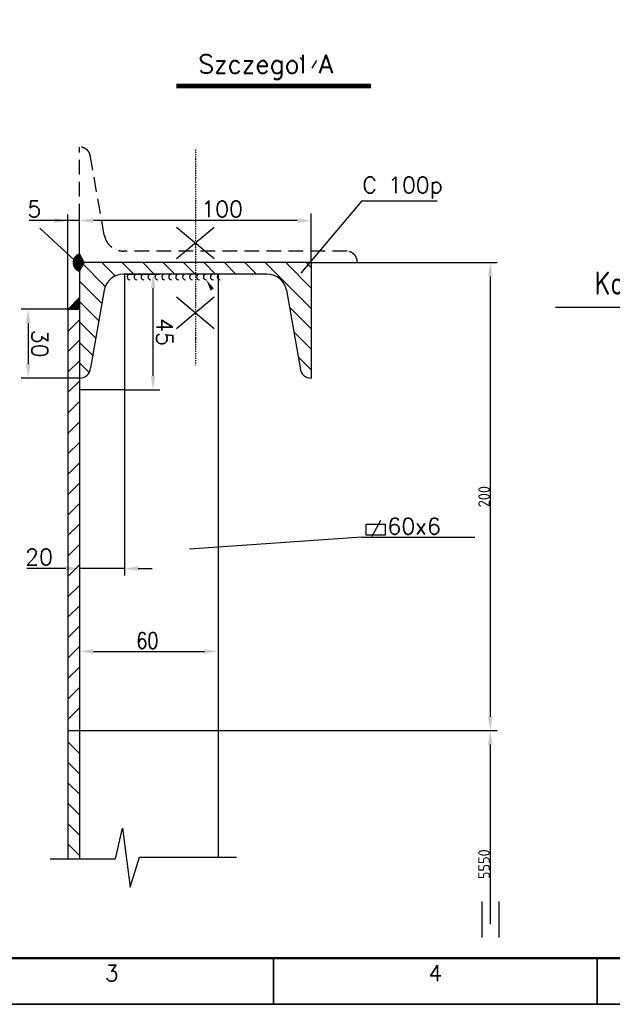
# Model space of a CAD drawing. Header units: millimetres. Extents: x -187295 to -99325, y -133089 to -73689.
# Tile 4 of 34: x -170788 to -157968, y -133089 to -111783. Entities that reach past the tile are written whole.
import ezdxf
from ezdxf.enums import TextEntityAlignment as Align

# ---------------------------------------------------------------- set-up
doc = ezdxf.new("R2010")
doc.units = ezdxf.units.MM
doc.header["$LTSCALE"] = 50
doc.linetypes.add('DASHDOT', pattern=[1, 0.5, -0.25, 0, -0.25])
doc.linetypes.add('HIDDEN', pattern=[9.525, 6.35, -3.175])
doc.layers.add('AM_6', color=2, linetype='Continuous', lineweight=35)
doc.layers.add('KANAť', color=1, linetype='Continuous')
doc.layers.add('KOSMETYKA', color=7, linetype='Continuous')
doc.styles.add('ROMANS', font='romans', dxfattribs={"width": 0.8})
doc.styles.get("Standard").update_dxf_attribs({"font": 'ISOCP.SHX'})

# ---------------------------------------------------------------- blocks, each defined once
blk = doc.blocks.new('A1')
at = {"color": 0, "linetype": 'ByBlock'}
for p, q in [((220, -584), (220, -594)), ((290, -584), (290, -594))]:
    blk.add_line(p, q, dxfattribs=at)
blk.add_lwpolyline([(0, -594), (841, -594), (841, 0), (0, 0)], close=True, dxfattribs=at)
at = {"color": 0, "linetype": 'ByBlock', "const_width": 0.5}
blk.add_lwpolyline([(10, -584), (831, -584), (831, -10), (10, -10)], close=True, dxfattribs=at)
at = {"color": 0, "linetype": 'ByBlock', "style": 'ROMANS'}
for s, p in [('3', (185, -589)), ('4', (255, -589))]:
    blk.add_text(s, height=3.5, dxfattribs=at).set_placement(p, align=Align.CENTER)

msp = doc.modelspace()

# ---------------------------------------------------------------- linework, layer by layer
at = {"color": 3, "linetype": 'ByBlock'}
for p, q in [((-169743.359, -118043.037), (-169743.359, -115999.287)), ((-169493.359, -117033.037), (-169493.359, -115979.287)), ((-169493.359, -117033.037), (-169493.359, -115999.287)), ((-164483.359, -117033.037), (-164483.359, -115979.287)), ((-170343.359, -116129.287), (-170585.693, -116129.287)), ((-169493.359, -116129.287), (-170343.359, -116129.287)), ((-164783.359, -116129.287), (-169193.359, -116129.287)), ((-168538.36, -117289.287), (-167753.359, -117289.287)), ((-167903.359, -119489.287), (-167903.359, -117589.287)), ((-169749.609, -118049.287), (-170753.359, -118049.287)), ((-170603.359, -118349.287), (-170603.359, -119239.287)), ((-169499.609, -119539.287), (-170753.359, -119539.287)), ((-169493.359, -119795.537), (-169493.359, -123809.287)), ((-168523.359, -119795.537), (-168523.359, -123809.287)), ((-168517.109, -119789.287), (-167753.359, -119789.287)), ((-170093.359, -123659.287), (-170635.693, -123659.287)), ((-169793.359, -123659.287), (-170093.359, -123659.287)), ((-168523.359, -123659.287), (-169493.359, -123659.287)), ((-168223.359, -123659.287), (-167923.359, -123659.287)), ((-169493.359, -124515.537), (-169493.359, -125603.653)), ((-166493.359, -124515.537), (-166493.359, -125603.653)), ((-169193.359, -125453.653), (-166793.359, -125453.653))]:
    msp.add_line(p, q, dxfattribs=at)
at = {"color": 3}
for p, q in [((-169477.588, -116879.918), (-169631.104, -117033.433)), ((-169471.381, -116891.389), (-169630.851, -117050.859)), ((-169483.795, -116868.448), (-169629.6, -117014.252)), ((-169465.174, -116902.859), (-169629.249, -117066.934)), ((-169458.967, -116914.33), (-169626.545, -117081.907)), ((-169490.003, -116856.977), (-169625.595, -116992.569)), ((-169452.76, -116925.8), (-169622.904, -117095.944)), ((-169446.553, -116937.271), (-169618.44, -117109.159)), ((-169505.964, -116855.261), (-169617.385, -116966.682)), ((-169440.345, -116948.741), (-169613.237, -117121.633)), ((-169434.138, -116960.212), (-169607.355, -117133.428)), ((-169542.995, -116874.614), (-169598.032, -116929.651)), ((-169427.931, -116971.682), (-169600.837, -117144.588)), ((-169452.29, -117039.287), (-168935.621, -117555.956)), ((-169010.349, -117039.287), (-168721.351, -117328.285)), ((-168568.407, -117039.287), (-168318.407, -117289.287)), ((-168126.465, -117039.287), (-167876.465, -117289.287)), ((-167684.523, -117039.287), (-167434.523, -117289.287)), ((-167242.582, -117039.287), (-166992.582, -117289.287)), ((-166800.64, -117039.287), (-166550.64, -117289.287)), ((-166358.698, -117039.287), (-166108.698, -117289.287)), ((-165916.757, -117039.287), (-165666.757, -117289.287)), ((-165474.815, -117039.287), (-164483.359, -118030.742)), ((-165032.873, -117039.287), (-164483.359, -117588.801)), ((-164590.931, -117039.287), (-164483.359, -117146.859)), ((-169493.359, -117440.16), (-169009.035, -117924.484)), ((-169741.883, -118047.243), (-169491.883, -117797.243)), ((-169493.359, -117882.102), (-169075.28, -118300.181)), ((-164954.01, -118002.034), (-164483.359, -118472.684)), ((-169743.359, -118527.243), (-169493.359, -118277.243)), ((-169493.359, -118324.043), (-169141.525, -118675.877)), ((-164859.401, -118538.584), (-164483.359, -118914.626)), ((-169743.359, -118969.185), (-169493.359, -118719.185)), ((-169493.359, -118765.985), (-169207.771, -119051.573)), ((-164764.793, -119075.134), (-164483.359, -119356.568)), ((-169743.359, -119411.126), (-169493.359, -119161.126)), ((-169493.359, -119207.927), (-169283.939, -119417.347)), ((-169743.359, -119853.068), (-169493.359, -119603.068)), ((-169743.359, -120295.01), (-169493.359, -120045.01)), ((-169743.359, -120736.952), (-169493.359, -120486.952)), ((-169743.359, -121178.893), (-169493.359, -120928.893)), ((-169743.359, -121620.835), (-169493.359, -121370.835)), ((-169743.359, -122062.777), (-169493.359, -121812.777)), ((-169743.359, -122504.719), (-169493.359, -122254.719)), ((-169743.359, -122946.66), (-169493.359, -122696.66)), ((-169743.359, -123388.602), (-169493.359, -123138.602)), ((-169743.359, -123830.544), (-169493.359, -123580.544)), ((-169743.359, -124272.485), (-169493.359, -124022.485)), ((-169743.359, -124714.427), (-169493.359, -124464.427)), ((-169538.219, -124509.287), (-169493.359, -124464.427)), ((-169743.359, -125156.369), (-169493.359, -124906.369)), ((-169743.359, -125598.311), (-169493.359, -125348.311)), ((-169743.359, -126040.252), (-169493.359, -125790.252)), ((-169743.359, -126482.194), (-169493.359, -126232.194)), ((-169743.359, -126924.136), (-169493.359, -126674.136)), ((-169743.359, -127409.582), (-169493.359, -127659.582)), ((-169743.359, -127851.524), (-169493.359, -128101.524)), ((-169743.359, -128293.465), (-169493.359, -128543.465)), ((-169743.359, -128735.407), (-169493.359, -128985.407)), ((-169743.359, -129177.349), (-169493.359, -129427.349)), ((-169743.359, -129619.291), (-169493.359, -129869.291))]:
    msp.add_line(p, q, dxfattribs=at)
at = {"color": 3, "linetype": 'ByBlock'}
for points in [[(-170043.359, -116079.287), (-170043.359, -116179.287), (-169743.359, -116129.287)], [(-169193.359, -116079.287), (-169193.359, -116179.287), (-169493.359, -116129.287)], [(-164783.359, -116079.287), (-164783.359, -116179.287), (-164483.359, -116129.287)], [(-167853.359, -117589.287), (-167953.359, -117589.287), (-167903.359, -117289.287)], [(-170553.359, -118349.287), (-170653.359, -118349.287), (-170603.359, -118049.287)], [(-170553.359, -119239.287), (-170653.359, -119239.287), (-170603.359, -119539.287)], [(-167853.359, -119489.287), (-167953.359, -119489.287), (-167903.359, -119789.287)], [(-169793.359, -123609.287), (-169793.359, -123709.287), (-169493.359, -123659.287)], [(-168223.359, -123609.287), (-168223.359, -123709.287), (-168523.359, -123659.287)], [(-169193.359, -125403.653), (-169193.359, -125503.653), (-169493.359, -125453.653)], [(-166793.359, -125403.653), (-166793.359, -125503.653), (-166493.359, -125453.653)]]:
    msp.add_solid(points, dxfattribs=at)
at = {"layer": 'Defpoints', "color": 3, "linetype": 'ByBlock'}
for p in [(-169743.359, -116149.287), (-169493.359, -116129.287), (-163483.359, -117039.287), (-168544.61, -117289.287), (-167903.359, -117289.287), (-170603.359, -119539.287), (-169493.359, -119539.287), (-169493.359, -119789.287), (-168523.359, -119789.287), (-168523.359, -119789.287), (-169493.359, -123659.287)]:
    msp.add_point(p, dxfattribs=at)
at = {"layer": 'KANAť', "color": 3, "linetype": 'HIDDEN'}
for p, q in [((-169493.359, -117039.287), (-169493.359, -114539.287)), ((-168958.23, -116442.219), (-169254.976, -114759.287)), ((-163703.359, -116794.654), (-168544.61, -116789.287)), ((-164483.359, -117039.287), (-163483.359, -117033.037))]:
    msp.add_line(p, q, dxfattribs=at)
at = {"layer": 'KANAť', "color": 3}
for p, q in [((-163383.359, -115705.034), (-161753.359, -115705.034)), ((-168523.359, -117289.287), (-168523.359, -119789.287)), ((-169682.547, -117987.906), (-169627.313, -118043.14)), ((-169678.127, -117983.487), (-169618.474, -118043.14)), ((-169673.708, -117979.067), (-169609.635, -118043.14)), ((-169669.288, -117974.648), (-169600.796, -118043.14)), ((-169664.869, -117970.229), (-169591.958, -118043.14)), ((-169660.45, -117965.809), (-169583.119, -118043.14)), ((-169656.03, -117961.39), (-169574.28, -118043.14)), ((-169651.611, -117956.97), (-169565.441, -118043.14)), ((-169647.191, -117952.551), (-169556.602, -118043.14)), ((-169642.772, -117948.132), (-169547.763, -118043.14)), ((-169638.353, -117943.712), (-169538.925, -118043.14)), ((-169633.933, -117939.293), (-169530.086, -118043.14)), ((-169629.514, -117934.873), (-169521.247, -118043.14)), ((-169625.094, -117930.454), (-169512.408, -118043.14)), ((-169620.675, -117926.034), (-169503.569, -118043.14)), ((-169616.255, -117921.615), (-169494.73, -118043.14)), ((-169611.836, -117917.196), (-169493.359, -118035.672)), ((-169607.417, -117912.776), (-169493.359, -118026.834)), ((-169602.997, -117908.357), (-169493.359, -118017.995)), ((-169598.578, -117903.937), (-169493.359, -118009.156)), ((-168523.359, -119789.287), (-169493.359, -119789.287)), ((-163383.359, -122979.287), (-160943.359, -122979.287))]:
    msp.add_line(p, q, dxfattribs=at)
at = {"layer": 'KANAť', "color": 7}
for p, q in [((-169421.724, -116983.153), (-169593.715, -117155.144)), ((-169415.517, -116994.623), (-169586.013, -117165.12)), ((-169409.31, -117006.094), (-169577.744, -117174.528)), ((-169403.103, -117017.564), (-169568.915, -117183.376)), ((-169396.896, -117029.035), (-169559.526, -117191.665)), ((-169393.563, -117043.38), (-169549.57, -117199.387)), ((-169414.41, -117081.905), (-169539.034, -117206.529)), ((-169435.257, -117120.43), (-169527.896, -117213.068)), ((-169456.105, -117158.955), (-169516.123, -117218.973)), ((-164483.359, -117039.287), (-169493.359, -117039.287)), ((-164483.359, -117039.287), (-169493.359, -117039.287)), ((-169493.359, -117039.287), (-169493.359, -119539.287)), ((-169493.359, -117227.8), (-169391.348, -117039.287)), ((-164483.359, -117039.287), (-164483.359, -119539.287)), ((-169476.952, -117197.48), (-169503.673, -117224.201)), ((-165432.108, -117289.287), (-168544.61, -117289.287)), ((-166493.359, -117289.287), (-166493.359, -127166.859)), ((-169514.609, -117819.968), (-169493.359, -117841.218)), ((-169510.189, -117815.549), (-169493.359, -117832.379)), ((-169505.77, -117811.13), (-169493.359, -117823.54)), ((-169501.351, -117806.71), (-169493.359, -117814.702)), ((-169496.931, -117802.291), (-169493.359, -117805.863)), ((-169493.359, -117798.719), (-169493.359, -118043.14)), ((-168958.23, -117636.355), (-169254.976, -119319.287)), ((-165018.489, -117636.355), (-164721.742, -119319.287)), ((-169726.741, -118032.1), (-169715.701, -118043.14)), ((-169722.321, -118027.681), (-169706.862, -118043.14)), ((-169717.902, -118023.262), (-169698.024, -118043.14)), ((-169713.483, -118018.842), (-169689.185, -118043.14)), ((-169709.063, -118014.423), (-169680.346, -118043.14)), ((-169704.644, -118010.003), (-169671.507, -118043.14)), ((-169700.224, -118005.584), (-169662.668, -118043.14)), ((-169695.805, -118001.165), (-169653.829, -118043.14)), ((-169691.386, -117996.745), (-169644.991, -118043.14)), ((-169686.966, -117992.326), (-169636.152, -118043.14)), ((-169594.158, -117899.518), (-169493.359, -118000.317)), ((-169589.739, -117895.099), (-169493.359, -117991.478)), ((-169585.319, -117890.679), (-169493.359, -117982.639)), ((-169580.9, -117886.26), (-169493.359, -117973.801)), ((-169576.481, -117881.84), (-169493.359, -117964.962)), ((-169572.061, -117877.421), (-169493.359, -117956.123)), ((-169567.642, -117873.001), (-169493.359, -117947.284)), ((-169563.222, -117868.582), (-169493.359, -117938.445)), ((-169558.803, -117864.163), (-169493.359, -117929.606)), ((-169554.384, -117859.743), (-169493.359, -117920.768)), ((-169549.964, -117855.324), (-169493.359, -117911.929)), ((-169545.545, -117850.904), (-169493.359, -117903.09)), ((-169541.125, -117846.485), (-169493.359, -117894.251)), ((-169536.706, -117842.066), (-169493.359, -117885.412)), ((-169532.286, -117837.646), (-169493.359, -117876.573)), ((-169527.867, -117833.227), (-169493.359, -117867.735)), ((-169523.448, -117828.807), (-169493.359, -117858.896)), ((-169519.028, -117824.388), (-169493.359, -117850.057)), ((-169743.359, -118049.287), (-169743.359, -127166.859)), ((-169493.359, -118049.287), (-169743.359, -118049.287)), ((-169737.78, -118043.14), (-169493.359, -118043.14)), ((-169493.359, -118043.14), (-169737.78, -118043.14)), ((-169735.58, -118040.939), (-169733.379, -118043.14)), ((-169731.16, -118036.52), (-169724.54, -118043.14)), ((-169493.359, -119539.287), (-169493.359, -127166.859)), ((-169743.359, -127166.859), (-169743.359, -129944.15)), ((-169743.359, -127166.859), (-166493.359, -127166.859)), ((-169493.359, -127166.859), (-169493.359, -129944.15)), ((-166493.359, -127166.859), (-166493.359, -129907.027))]:
    msp.add_line(p, q, dxfattribs=at)
at = {"layer": 'KANAť', "color": 3, "linetype": 'HIDDEN'}
for centre, radius, start, end in [((-169490.758, -114775.619), 236.347, 3.9624789, 90.630692), ((-168544.61, -116369.287), 420, 190, 270), ((-163719.692, -117030.435), 236.347, 359.369308, 86.0375211)]:
    msp.add_arc(centre, radius, start, end, dxfattribs=at)
at = {"layer": 'KANAť', "color": 7}
for centre, radius, start, end in [((-168544.61, -117709.287), 420, 90, 170), ((-165432.108, -117709.287), 420, 10, 90), ((-164485.961, -119302.955), 236.347, 183.9624789, 270.630692)]:
    msp.add_arc(centre, radius, start, end, dxfattribs=at)
at = {"layer": 'KANAť', "color": 3}
for centre, radius, start, end in [((-168403.359, -117349.287), 60, 90, 270), ((-168253.359, -117349.287), 60, 90, 270), ((-168103.359, -117349.287), 60, 90, 270), ((-167953.359, -117349.287), 60, 90, 270), ((-167803.359, -117349.287), 60, 90, 270), ((-167653.359, -117349.287), 60, 90, 270), ((-167503.359, -117349.287), 60, 90, 270), ((-167353.359, -117349.287), 60, 90, 270), ((-167203.359, -117349.287), 60, 90, 270), ((-167053.359, -117349.287), 60, 90, 270), ((-166903.359, -117349.287), 60, 90, 270), ((-166753.359, -117349.287), 60, 90, 270), ((-166603.359, -117349.287), 60, 90, 270), ((-166453.359, -117349.287), 60, 90, 270), ((-169490.758, -119302.955), 236.347, 269.369308, 356.0375211)]:
    msp.add_arc(centre, radius, start, end, dxfattribs=at)
at = {"layer": 'KANAť', "color": 7}
for p in [(-169493.359, -117039.287), (-169385.098, -117039.287), (-169385.098, -117039.287), (-169743.359, -118049.287), (-169743.359, -118049.287), (-169493.359, -118049.287)]:
    msp.add_point(p, dxfattribs=at)
at = {"layer": 'KOSMETYKA'}
for p, q in [((-164718.177, -112604.184), (-164664.396, -112672.849)), ((-164458.99, -112833.522), (-164358.046, -112662.734))]:
    msp.add_line(p, q, dxfattribs=at)
at = {"layer": 'KOSMETYKA', "color": 3, "linetype": 'DASHDOT'}
msp.add_line((-166988.359, -114589.287), (-166988.359, -119259.287), dxfattribs=at)
at = {"layer": 'KOSMETYKA', "color": 3}
for p, q in [((-163383.359, -115705.034), (-164703.359, -117270.817)), ((-169491.883, -117088.667), (-170349.839, -116291.53)), ((-166583.359, -116279.287), (-167393.359, -116959.287)), ((-166583.359, -116959.287), (-167393.359, -116279.287)), ((-169391.348, -117039.287), (-169493.359, -116850.774)), ((-164477.109, -117039.287), (-160458.175, -117039.287)), ((-160608.175, -117339.287), (-160608.175, -126866.859)), ((-166583.359, -118469.287), (-167393.359, -117789.287)), ((-166583.359, -117789.287), (-167393.359, -118469.287)), ((-159197.979, -118000.788), (-153869.631, -118000.788)), ((-163303.359, -122709.287), (-163303.359, -122929.287)), ((-162873.359, -122709.287), (-163303.359, -122709.287)), ((-163163.359, -122959.287), (-162973.359, -122609.287)), ((-162873.359, -122929.287), (-162873.359, -122709.287)), ((-163303.359, -122929.287), (-162873.359, -122929.287)), ((-163383.359, -122979.287), (-167112.159, -123239.287)), ((-166487.109, -127166.859), (-160458.175, -127166.859)), ((-164477.109, -127166.859), (-160458.175, -127166.859)), ((-160608.175, -127466.859), (-160608.175, -131352.679)), ((-168714.397, -129944.15), (-168565.822, -129275.947)), ((-168565.822, -129275.947), (-168398.68, -130556.668)), ((-170125.829, -129944.15), (-168714.397, -129944.15)), ((-168398.68, -130556.668), (-168194.393, -129907.027)), ((-168194.393, -129907.027), (-166095.815, -129907.027)), ((-160791.823, -130862.912), (-160791.823, -131642.135)), ((-160424.526, -130862.912), (-160424.526, -131642.135))]:
    msp.add_line(p, q, dxfattribs=at)
at = {"layer": 'KOSMETYKA', "const_width": 100}
msp.add_lwpolyline([(-167402.588, -113220.295), (-163185.043, -113220.295)], dxfattribs=at)
at = {"layer": 'KOSMETYKA', "color": 3}
msp.add_arc((-169433.359, -117039.287), 197.831, 107.6552691, 252.3447309, dxfattribs=at)
for points in [[(-160658.175, -117339.287), (-160558.175, -117339.287), (-160608.175, -117039.287)], [(-160658.175, -126866.859), (-160558.175, -126866.859), (-160608.175, -127166.859)], [(-160658.175, -127466.859), (-160558.175, -127466.859), (-160608.175, -127166.859)]]:
    msp.add_solid(points, dxfattribs=at)
at = {"layer": 'KOSMETYKA', "color": 3, "extrusion": (0, 0, -1)}
msp.add_solid([(166587.184, -117600.655), (166753.359, -117409.287), (166658.232, -117644.206)], dxfattribs=at)

# ---------------------------------------------------------------- block references
at = {"layer": 'AM_6', "xscale": 100, "yscale": 100, "zscale": 100}
msp.add_blockref('A1', (-187295.431, -73688.579), dxfattribs=at)

# ---------------------------------------------------------------- texts
at = {"color": 3, "linetype": 'ByBlock', "style": 'ROMANS'}
for s, p in [('5', (-170469.026, -115879.287)), ('100', (-166408.359, -115879.287)), ('20', (-170369.026, -123409.287))]:
    msp.add_text(s, height=350, dxfattribs=at).set_placement(p, align=Align.MIDDLE_CENTER)
at = {"color": 3, "style": 'ROMANS', "width": 0.8}
msp.add_text('Kołnierz klapy', height=500, dxfattribs=at).set_placement((-158354.344, -117733.77))
at = {"color": 3, "linetype": 'ByBlock', "style": 'ROMANS'}
for s, p in [('45', (-167653.359, -118539.287)), ('30', (-170353.359, -118794.287))]:
    msp.add_text(s, height=350, rotation=270, dxfattribs=at).set_placement(p, align=Align.MIDDLE_CENTER)
at = {"layer": 'AM_6', "color": 3, "style": 'ROMANS', "width": 0.8}
msp.add_text('60', height=350, dxfattribs=at).set_placement((-168266.693, -125393.708))
at = {"layer": 'AM_6', "color": 3}
msp.add_text('5550', height=250, rotation=90, dxfattribs=at).set_placement((-160617.175, -130378.925))
at = {"layer": 'KOSMETYKA', "style": 'ROMANS'}
msp.add_text('Szczegol A', height=400, dxfattribs=at).set_placement((-166925.912, -112942.574))
at = {"layer": 'KOSMETYKA', "color": 3, "style": 'ROMANS'}
for s, p in [('C 100p', (-163373.359, -115535.034)), ('60x6', (-162833.359, -122919.287))]:
    msp.add_text(s, height=350, dxfattribs=at).set_placement(p)
at = {"layer": 'KOSMETYKA', "color": 3, "insert": (-160742.2, -122103.073), "char_height": 250, "attachment_point": 5, "rotation": 90}
msp.add_mtext('\\A1;200', dxfattribs=at)

doc.saveas('drawing.dxf')
